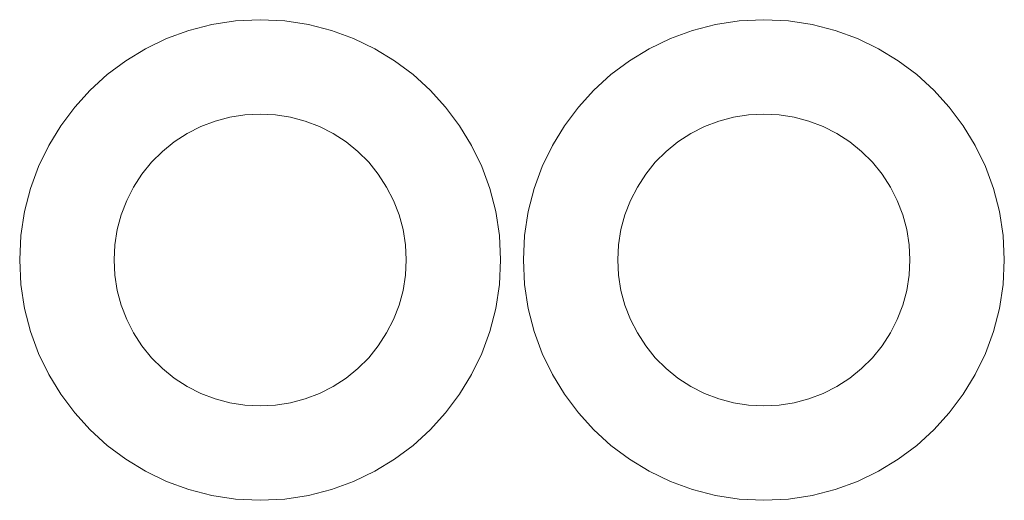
# Model space of a CAD drawing. Header units: millimetres. Extents: x -198 to 278, y -321 to 286.
# Tile 2 of 256: x -198 to -117, y -243 to -204. Entities that reach past the tile are written whole.
import ezdxf

# ---------------------------------------------------------------- set-up
doc = ezdxf.new("R2010")
doc.units = ezdxf.units.MM
doc.header["$MEASUREMENT"] = 0
doc.layers.add('Layer 1', color=7, linetype='Continuous')

msp = doc.modelspace()

# ---------------------------------------------------------------- linework, layer by layer
at = {"layer": 'Layer 1', "color": 175, "lineweight": 9}
for points, knots in [([(-180.3502, -203.8799), (-180.3502, -203.8799), (-182.3094, -204.1797), (-182.3094, -204.1797), (-182.3094, -204.1797), (-184.2011, -204.6673), (-184.2011, -204.6673), (-184.2011, -204.6673), (-186.0151, -205.3325), (-186.0151, -205.3325), (-186.0151, -205.3325), (-187.7415, -206.1654), (-187.7415, -206.1654), (-187.7415, -206.1654), (-189.3702, -207.1559), (-189.3702, -207.1559), (-189.3702, -207.1559), (-190.8914, -208.2941), (-190.8914, -208.2941), (-190.8914, -208.2941), (-192.2949, -209.57), (-192.2949, -209.57), (-192.2949, -209.57), (-193.5707, -210.9735), (-193.5707, -210.9735), (-193.5707, -210.9735), (-194.7089, -212.4946), (-194.7089, -212.4946), (-194.7089, -212.4946), (-195.6995, -214.1234), (-195.6995, -214.1234), (-195.6995, -214.1234), (-196.5324, -215.8498), (-196.5324, -215.8498), (-196.5324, -215.8498), (-197.1976, -217.6638), (-197.1976, -217.6638), (-197.1976, -217.6638), (-197.6851, -219.5554), (-197.6851, -219.5554), (-197.6851, -219.5554), (-197.985, -221.5147), (-197.985, -221.5147), (-197.985, -221.5147), (-198.0872, -223.5315), (-198.0872, -223.5315), (-198.0872, -223.5315), (-197.985, -225.5484), (-197.985, -225.5484), (-197.985, -225.5484), (-197.6851, -227.5076), (-197.6851, -227.5076), (-197.6851, -227.5076), (-197.1976, -229.3992), (-197.1976, -229.3992), (-197.1976, -229.3992), (-196.5324, -231.2132), (-196.5324, -231.2132), (-196.5324, -231.2132), (-195.6995, -232.9396), (-195.6995, -232.9396), (-195.6995, -232.9396), (-194.7089, -234.5684), (-194.7089, -234.5684), (-194.7089, -234.5684), (-193.5707, -236.0896), (-193.5707, -236.0896), (-193.5707, -236.0896), (-192.2949, -237.4931), (-192.2949, -237.4931), (-192.2949, -237.4931), (-190.8914, -238.7689), (-190.8914, -238.7689), (-190.8914, -238.7689), (-189.3702, -239.9071), (-189.3702, -239.9071), (-189.3702, -239.9071), (-187.7415, -240.8977), (-187.7415, -240.8977), (-187.7415, -240.8977), (-186.0151, -241.7305), (-186.0151, -241.7305), (-186.0151, -241.7305), (-184.2011, -242.3958), (-184.2011, -242.3958), (-184.2011, -242.3958), (-182.3094, -242.8833), (-182.3094, -242.8833), (-182.3094, -242.8833), (-180.3502, -243.1832), (-180.3502, -243.1832), (-180.3502, -243.1832), (-178.3333, -243.2854), (-178.3333, -243.2854), (-178.3333, -243.2854), (-176.3165, -243.1832), (-176.3165, -243.1832), (-176.3165, -243.1832), (-174.3573, -242.8833), (-174.3573, -242.8833), (-174.3573, -242.8833), (-172.4656, -242.3958), (-172.4656, -242.3958), (-172.4656, -242.3958), (-170.6516, -241.7305), (-170.6516, -241.7305), (-170.6516, -241.7305), (-168.9252, -240.8977), (-168.9252, -240.8977), (-168.9252, -240.8977), (-167.2965, -239.9071), (-167.2965, -239.9071), (-167.2965, -239.9071), (-165.7753, -238.7689), (-165.7753, -238.7689), (-165.7753, -238.7689), (-164.3718, -237.4931), (-164.3718, -237.4931), (-164.3718, -237.4931), (-163.096, -236.0896), (-163.096, -236.0896), (-163.096, -236.0896), (-161.9578, -234.5684), (-161.9578, -234.5684), (-161.9578, -234.5684), (-160.9672, -232.9396), (-160.9672, -232.9396), (-160.9672, -232.9396), (-160.1343, -231.2132), (-160.1343, -231.2132), (-160.1343, -231.2132), (-159.4691, -229.3992), (-159.4691, -229.3992), (-159.4691, -229.3992), (-158.9816, -227.5076), (-158.9816, -227.5076), (-158.9816, -227.5076), (-158.6817, -225.5484), (-158.6817, -225.5484), (-158.6817, -225.5484), (-158.5795, -223.5315), (-158.5795, -223.5315), (-158.5795, -223.5315), (-158.6817, -221.5147), (-158.6817, -221.5147), (-158.6817, -221.5147), (-158.9816, -219.5554), (-158.9816, -219.5554), (-158.9816, -219.5554), (-159.4691, -217.6638), (-159.4691, -217.6638), (-159.4691, -217.6638), (-160.1343, -215.8498), (-160.1343, -215.8498), (-160.1343, -215.8498), (-160.9672, -214.1234), (-160.9672, -214.1234), (-160.9672, -214.1234), (-161.9578, -212.4946), (-161.9578, -212.4946), (-161.9578, -212.4946), (-163.096, -210.9735), (-163.096, -210.9735), (-163.096, -210.9735), (-164.3718, -209.57), (-164.3718, -209.57), (-164.3718, -209.57), (-165.7753, -208.2941), (-165.7753, -208.2941), (-165.7753, -208.2941), (-167.2965, -207.1559), (-167.2965, -207.1559), (-167.2965, -207.1559), (-168.9252, -206.1654), (-168.9252, -206.1654), (-168.9252, -206.1654), (-170.6516, -205.3325), (-170.6516, -205.3325), (-170.6516, -205.3325), (-172.4656, -204.6673), (-172.4656, -204.6673), (-172.4656, -204.6673), (-174.3573, -204.1797), (-174.3573, -204.1797), (-174.3573, -204.1797), (-176.3165, -203.8799), (-176.3165, -203.8799), (-176.3165, -203.8799), (-178.3333, -203.7777), (-178.3333, -203.7777), (-178.3333, -203.7777), (-180.3502, -203.8799), (-180.3502, -203.8799)], [0, 0, 0, 0, 0.015625, 0.015625, 0.015625, 0.03125, 0.03125, 0.03125, 0.046875, 0.046875, 0.046875, 0.0625, 0.0625, 0.0625, 0.078125, 0.078125, 0.078125, 0.09375, 0.09375, 0.09375, 0.109375, 0.109375, 0.109375, 0.125, 0.125, 0.125, 0.140625, 0.140625, 0.140625, 0.15625, 0.15625, 0.15625, 0.171875, 0.171875, 0.171875, 0.1875, 0.1875, 0.1875, 0.203125, 0.203125, 0.203125, 0.21875, 0.21875, 0.21875, 0.234375, 0.234375, 0.234375, 0.25, 0.25, 0.25, 0.265625, 0.265625, 0.265625, 0.28125, 0.28125, 0.28125, 0.296875, 0.296875, 0.296875, 0.3125, 0.3125, 0.3125, 0.328125, 0.328125, 0.328125, 0.34375, 0.34375, 0.34375, 0.359375, 0.359375, 0.359375, 0.375, 0.375, 0.375, 0.390625, 0.390625, 0.390625, 0.40625, 0.40625, 0.40625, 0.421875, 0.421875, 0.421875, 0.4375, 0.4375, 0.4375, 0.453125, 0.453125, 0.453125, 0.46875, 0.46875, 0.46875, 0.484375, 0.484375, 0.484375, 0.5, 0.5, 0.5, 0.515625, 0.515625, 0.515625, 0.53125, 0.53125, 0.53125, 0.546875, 0.546875, 0.546875, 0.5625, 0.5625, 0.5625, 0.578125, 0.578125, 0.578125, 0.59375, 0.59375, 0.59375, 0.609375, 0.609375, 0.609375, 0.625, 0.625, 0.625, 0.640625, 0.640625, 0.640625, 0.65625, 0.65625, 0.65625, 0.671875, 0.671875, 0.671875, 0.6875, 0.6875, 0.6875, 0.703125, 0.703125, 0.703125, 0.71875, 0.71875, 0.71875, 0.734375, 0.734375, 0.734375, 0.75, 0.75, 0.75, 0.765625, 0.765625, 0.765625, 0.78125, 0.78125, 0.78125, 0.796875, 0.796875, 0.796875, 0.8125, 0.8125, 0.8125, 0.828125, 0.828125, 0.828125, 0.84375, 0.84375, 0.84375, 0.859375, 0.859375, 0.859375, 0.875, 0.875, 0.875, 0.890625, 0.890625, 0.890625, 0.90625, 0.90625, 0.90625, 0.921875, 0.921875, 0.921875, 0.9375, 0.9375, 0.9375, 0.953125, 0.953125, 0.953125, 0.96875, 0.96875, 0.96875, 0.984375, 0.984375, 0.984375, 1, 1, 1, 1]), ([(-129.2716, -205.3325), (-129.2716, -205.3325), (-131.0856, -204.6673), (-131.0856, -204.6673), (-131.0856, -204.6673), (-132.9773, -204.1797), (-132.9773, -204.1797), (-132.9773, -204.1797), (-134.9365, -203.8799), (-134.9365, -203.8799), (-134.9365, -203.8799), (-136.9533, -203.7777), (-136.9533, -203.7777), (-136.9533, -203.7777), (-138.9702, -203.8799), (-138.9702, -203.8799), (-138.9702, -203.8799), (-140.9294, -204.1797), (-140.9294, -204.1797), (-140.9294, -204.1797), (-142.8211, -204.6673), (-142.8211, -204.6673), (-142.8211, -204.6673), (-144.6351, -205.3325), (-144.6351, -205.3325), (-144.6351, -205.3325), (-146.3615, -206.1654), (-146.3615, -206.1654), (-146.3615, -206.1654), (-147.9902, -207.1559), (-147.9902, -207.1559), (-147.9902, -207.1559), (-149.5114, -208.2941), (-149.5114, -208.2941), (-149.5114, -208.2941), (-150.9149, -209.57), (-150.9149, -209.57), (-150.9149, -209.57), (-152.1907, -210.9735), (-152.1907, -210.9735), (-152.1907, -210.9735), (-153.3289, -212.4946), (-153.3289, -212.4946), (-153.3289, -212.4946), (-154.3195, -214.1234), (-154.3195, -214.1234), (-154.3195, -214.1234), (-155.1524, -215.8498), (-155.1524, -215.8498), (-155.1524, -215.8498), (-155.8176, -217.6638), (-155.8176, -217.6638), (-155.8176, -217.6638), (-156.3051, -219.5554), (-156.3051, -219.5554), (-156.3051, -219.5554), (-156.605, -221.5147), (-156.605, -221.5147), (-156.605, -221.5147), (-156.7072, -223.5315), (-156.7072, -223.5315), (-156.7072, -223.5315), (-156.605, -225.5484), (-156.605, -225.5484), (-156.605, -225.5484), (-156.3051, -227.5076), (-156.3051, -227.5076), (-156.3051, -227.5076), (-155.8176, -229.3992), (-155.8176, -229.3992), (-155.8176, -229.3992), (-155.1524, -231.2132), (-155.1524, -231.2132), (-155.1524, -231.2132), (-154.3195, -232.9396), (-154.3195, -232.9396), (-154.3195, -232.9396), (-153.3289, -234.5684), (-153.3289, -234.5684), (-153.3289, -234.5684), (-152.1907, -236.0896), (-152.1907, -236.0896), (-152.1907, -236.0896), (-150.9149, -237.4931), (-150.9149, -237.4931), (-150.9149, -237.4931), (-149.5114, -238.7689), (-149.5114, -238.7689), (-149.5114, -238.7689), (-147.9902, -239.9071), (-147.9902, -239.9071), (-147.9902, -239.9071), (-146.3615, -240.8977), (-146.3615, -240.8977), (-146.3615, -240.8977), (-144.6351, -241.7305), (-144.6351, -241.7305), (-144.6351, -241.7305), (-142.8211, -242.3958), (-142.8211, -242.3958), (-142.8211, -242.3958), (-140.9294, -242.8833), (-140.9294, -242.8833), (-140.9294, -242.8833), (-138.9702, -243.1832), (-138.9702, -243.1832), (-138.9702, -243.1832), (-136.9533, -243.2854), (-136.9533, -243.2854), (-136.9533, -243.2854), (-134.9365, -243.1832), (-134.9365, -243.1832), (-134.9365, -243.1832), (-132.9773, -242.8833), (-132.9773, -242.8833), (-132.9773, -242.8833), (-131.0856, -242.3958), (-131.0856, -242.3958), (-131.0856, -242.3958), (-129.2716, -241.7305), (-129.2716, -241.7305), (-129.2716, -241.7305), (-127.5452, -240.8977), (-127.5452, -240.8977), (-127.5452, -240.8977), (-125.9165, -239.9071), (-125.9165, -239.9071), (-125.9165, -239.9071), (-124.3953, -238.7689), (-124.3953, -238.7689), (-124.3953, -238.7689), (-122.9918, -237.4931), (-122.9918, -237.4931), (-122.9918, -237.4931), (-121.716, -236.0896), (-121.716, -236.0896), (-121.716, -236.0896), (-120.5778, -234.5684), (-120.5778, -234.5684), (-120.5778, -234.5684), (-119.5872, -232.9396), (-119.5872, -232.9396), (-119.5872, -232.9396), (-118.7543, -231.2132), (-118.7543, -231.2132), (-118.7543, -231.2132), (-118.0891, -229.3992), (-118.0891, -229.3992), (-118.0891, -229.3992), (-117.6016, -227.5076), (-117.6016, -227.5076), (-117.6016, -227.5076), (-117.3017, -225.5484), (-117.3017, -225.5484), (-117.3017, -225.5484), (-117.1995, -223.5315), (-117.1995, -223.5315), (-117.1995, -223.5315), (-117.3017, -221.5147), (-117.3017, -221.5147), (-117.3017, -221.5147), (-117.6016, -219.5554), (-117.6016, -219.5554), (-117.6016, -219.5554), (-118.0891, -217.6638), (-118.0891, -217.6638), (-118.0891, -217.6638), (-118.7543, -215.8498), (-118.7543, -215.8498), (-118.7543, -215.8498), (-119.5872, -214.1234), (-119.5872, -214.1234), (-119.5872, -214.1234), (-120.5778, -212.4946), (-120.5778, -212.4946), (-120.5778, -212.4946), (-121.716, -210.9735), (-121.716, -210.9735), (-121.716, -210.9735), (-122.9918, -209.57), (-122.9918, -209.57), (-122.9918, -209.57), (-124.3953, -208.2941), (-124.3953, -208.2941), (-124.3953, -208.2941), (-125.9165, -207.1559), (-125.9165, -207.1559), (-125.9165, -207.1559), (-127.5452, -206.1654), (-127.5452, -206.1654), (-127.5452, -206.1654), (-129.2716, -205.3325), (-129.2716, -205.3325)], [0, 0, 0, 0, 0.015625, 0.015625, 0.015625, 0.03125, 0.03125, 0.03125, 0.046875, 0.046875, 0.046875, 0.0625, 0.0625, 0.0625, 0.078125, 0.078125, 0.078125, 0.09375, 0.09375, 0.09375, 0.109375, 0.109375, 0.109375, 0.125, 0.125, 0.125, 0.140625, 0.140625, 0.140625, 0.15625, 0.15625, 0.15625, 0.171875, 0.171875, 0.171875, 0.1875, 0.1875, 0.1875, 0.203125, 0.203125, 0.203125, 0.21875, 0.21875, 0.21875, 0.234375, 0.234375, 0.234375, 0.25, 0.25, 0.25, 0.265625, 0.265625, 0.265625, 0.28125, 0.28125, 0.28125, 0.296875, 0.296875, 0.296875, 0.3125, 0.3125, 0.3125, 0.328125, 0.328125, 0.328125, 0.34375, 0.34375, 0.34375, 0.359375, 0.359375, 0.359375, 0.375, 0.375, 0.375, 0.390625, 0.390625, 0.390625, 0.40625, 0.40625, 0.40625, 0.421875, 0.421875, 0.421875, 0.4375, 0.4375, 0.4375, 0.453125, 0.453125, 0.453125, 0.46875, 0.46875, 0.46875, 0.484375, 0.484375, 0.484375, 0.5, 0.5, 0.5, 0.515625, 0.515625, 0.515625, 0.53125, 0.53125, 0.53125, 0.546875, 0.546875, 0.546875, 0.5625, 0.5625, 0.5625, 0.578125, 0.578125, 0.578125, 0.59375, 0.59375, 0.59375, 0.609375, 0.609375, 0.609375, 0.625, 0.625, 0.625, 0.640625, 0.640625, 0.640625, 0.65625, 0.65625, 0.65625, 0.671875, 0.671875, 0.671875, 0.6875, 0.6875, 0.6875, 0.703125, 0.703125, 0.703125, 0.71875, 0.71875, 0.71875, 0.734375, 0.734375, 0.734375, 0.75, 0.75, 0.75, 0.765625, 0.765625, 0.765625, 0.78125, 0.78125, 0.78125, 0.796875, 0.796875, 0.796875, 0.8125, 0.8125, 0.8125, 0.828125, 0.828125, 0.828125, 0.84375, 0.84375, 0.84375, 0.859375, 0.859375, 0.859375, 0.875, 0.875, 0.875, 0.890625, 0.890625, 0.890625, 0.90625, 0.90625, 0.90625, 0.921875, 0.921875, 0.921875, 0.9375, 0.9375, 0.9375, 0.953125, 0.953125, 0.953125, 0.96875, 0.96875, 0.96875, 0.984375, 0.984375, 0.984375, 1, 1, 1, 1]), ([(-185.3868, -213.8233), (-185.3868, -213.8233), (-184.3333, -213.1392), (-184.3333, -213.1392), (-184.3333, -213.1392), (-183.2142, -212.569), (-183.2142, -212.569), (-183.2142, -212.569), (-182.0415, -212.1188), (-182.0415, -212.1188), (-182.0415, -212.1188), (-180.8283, -211.7938), (-180.8283, -211.7938), (-180.8283, -211.7938), (-179.5877, -211.5973), (-179.5877, -211.5973), (-179.5877, -211.5973), (-178.3333, -211.5315), (-178.3333, -211.5315), (-178.3333, -211.5315), (-177.079, -211.5973), (-177.079, -211.5973), (-177.079, -211.5973), (-175.8384, -211.7938), (-175.8384, -211.7938), (-175.8384, -211.7938), (-174.6251, -212.1188), (-174.6251, -212.1188), (-174.6251, -212.1188), (-173.4525, -212.569), (-173.4525, -212.569), (-173.4525, -212.569), (-172.3333, -213.1392), (-172.3333, -213.1392), (-172.3333, -213.1392), (-171.2799, -213.8233), (-171.2799, -213.8233), (-171.2799, -213.8233), (-170.3038, -214.6138), (-170.3038, -214.6138), (-170.3038, -214.6138), (-169.4156, -215.502), (-169.4156, -215.502), (-169.4156, -215.502), (-168.6251, -216.4781), (-168.6251, -216.4781), (-168.6251, -216.4781), (-167.941, -217.5315), (-167.941, -217.5315), (-167.941, -217.5315), (-167.3708, -218.6507), (-167.3708, -218.6507), (-167.3708, -218.6507), (-166.9207, -219.8233), (-166.9207, -219.8233), (-166.9207, -219.8233), (-166.5956, -221.0366), (-166.5956, -221.0366), (-166.5956, -221.0366), (-166.3991, -222.2772), (-166.3991, -222.2772), (-166.3991, -222.2772), (-166.3333, -223.5315), (-166.3333, -223.5315), (-166.3333, -223.5315), (-166.3991, -224.7859), (-166.3991, -224.7859), (-166.3991, -224.7859), (-166.5956, -226.0265), (-166.5956, -226.0265), (-166.5956, -226.0265), (-166.9207, -227.2397), (-166.9207, -227.2397), (-166.9207, -227.2397), (-167.3708, -228.4124), (-167.3708, -228.4124), (-167.3708, -228.4124), (-167.941, -229.5315), (-167.941, -229.5315), (-167.941, -229.5315), (-168.6251, -230.5849), (-168.6251, -230.5849), (-168.6251, -230.5849), (-169.4156, -231.5611), (-169.4156, -231.5611), (-169.4156, -231.5611), (-170.3038, -232.4493), (-170.3038, -232.4493), (-170.3038, -232.4493), (-171.2799, -233.2397), (-171.2799, -233.2397), (-171.2799, -233.2397), (-172.3333, -233.9238), (-172.3333, -233.9238), (-172.3333, -233.9238), (-173.4525, -234.4941), (-173.4525, -234.4941), (-173.4525, -234.4941), (-174.6251, -234.9442), (-174.6251, -234.9442), (-174.6251, -234.9442), (-175.8384, -235.2693), (-175.8384, -235.2693), (-175.8384, -235.2693), (-177.079, -235.4658), (-177.079, -235.4658), (-177.079, -235.4658), (-178.3333, -235.5315), (-178.3333, -235.5315), (-178.3333, -235.5315), (-179.5877, -235.4658), (-179.5877, -235.4658), (-179.5877, -235.4658), (-180.8283, -235.2693), (-180.8283, -235.2693), (-180.8283, -235.2693), (-182.0415, -234.9442), (-182.0415, -234.9442), (-182.0415, -234.9442), (-183.2142, -234.4941), (-183.2142, -234.4941), (-183.2142, -234.4941), (-184.3333, -233.9238), (-184.3333, -233.9238), (-184.3333, -233.9238), (-185.3868, -233.2397), (-185.3868, -233.2397), (-185.3868, -233.2397), (-186.3629, -232.4493), (-186.3629, -232.4493), (-186.3629, -232.4493), (-187.2511, -231.5611), (-187.2511, -231.5611), (-187.2511, -231.5611), (-188.0415, -230.5849), (-188.0415, -230.5849), (-188.0415, -230.5849), (-188.7256, -229.5315), (-188.7256, -229.5315), (-188.7256, -229.5315), (-189.2959, -228.4124), (-189.2959, -228.4124), (-189.2959, -228.4124), (-189.746, -227.2397), (-189.746, -227.2397), (-189.746, -227.2397), (-190.0711, -226.0265), (-190.0711, -226.0265), (-190.0711, -226.0265), (-190.2676, -224.7859), (-190.2676, -224.7859), (-190.2676, -224.7859), (-190.3333, -223.5315), (-190.3333, -223.5315), (-190.3333, -223.5315), (-190.2676, -222.2772), (-190.2676, -222.2772), (-190.2676, -222.2772), (-190.0711, -221.0366), (-190.0711, -221.0366), (-190.0711, -221.0366), (-189.746, -219.8233), (-189.746, -219.8233), (-189.746, -219.8233), (-189.2959, -218.6507), (-189.2959, -218.6507), (-189.2959, -218.6507), (-188.7256, -217.5315), (-188.7256, -217.5315), (-188.7256, -217.5315), (-188.0415, -216.4781), (-188.0415, -216.4781), (-188.0415, -216.4781), (-187.2511, -215.502), (-187.2511, -215.502), (-187.2511, -215.502), (-186.3629, -214.6138), (-186.3629, -214.6138), (-186.3629, -214.6138), (-185.3868, -213.8233), (-185.3868, -213.8233)], [0, 0, 0, 0, 0.0166667, 0.0166667, 0.0166667, 0.0333333, 0.0333333, 0.0333333, 0.05, 0.05, 0.05, 0.0666667, 0.0666667, 0.0666667, 0.0833333, 0.0833333, 0.0833333, 0.1, 0.1, 0.1, 0.1166667, 0.1166667, 0.1166667, 0.1333333, 0.1333333, 0.1333333, 0.15, 0.15, 0.15, 0.1666667, 0.1666667, 0.1666667, 0.1833333, 0.1833333, 0.1833333, 0.2, 0.2, 0.2, 0.2166667, 0.2166667, 0.2166667, 0.2333333, 0.2333333, 0.2333333, 0.25, 0.25, 0.25, 0.2666667, 0.2666667, 0.2666667, 0.2833333, 0.2833333, 0.2833333, 0.3, 0.3, 0.3, 0.3166667, 0.3166667, 0.3166667, 0.3333333, 0.3333333, 0.3333333, 0.35, 0.35, 0.35, 0.3666667, 0.3666667, 0.3666667, 0.3833333, 0.3833333, 0.3833333, 0.4, 0.4, 0.4, 0.4166667, 0.4166667, 0.4166667, 0.4333333, 0.4333333, 0.4333333, 0.45, 0.45, 0.45, 0.4666667, 0.4666667, 0.4666667, 0.4833333, 0.4833333, 0.4833333, 0.5, 0.5, 0.5, 0.5166667, 0.5166667, 0.5166667, 0.5333333, 0.5333333, 0.5333333, 0.55, 0.55, 0.55, 0.5666667, 0.5666667, 0.5666667, 0.5833333, 0.5833333, 0.5833333, 0.6, 0.6, 0.6, 0.6166667, 0.6166667, 0.6166667, 0.6333333, 0.6333333, 0.6333333, 0.65, 0.65, 0.65, 0.6666667, 0.6666667, 0.6666667, 0.6833333, 0.6833333, 0.6833333, 0.7, 0.7, 0.7, 0.7166667, 0.7166667, 0.7166667, 0.7333333, 0.7333333, 0.7333333, 0.75, 0.75, 0.75, 0.7666667, 0.7666667, 0.7666667, 0.7833333, 0.7833333, 0.7833333, 0.8, 0.8, 0.8, 0.8166667, 0.8166667, 0.8166667, 0.8333333, 0.8333333, 0.8333333, 0.85, 0.85, 0.85, 0.8666667, 0.8666667, 0.8666667, 0.8833333, 0.8833333, 0.8833333, 0.9, 0.9, 0.9, 0.9166667, 0.9166667, 0.9166667, 0.9333333, 0.9333333, 0.9333333, 0.95, 0.95, 0.95, 0.9666667, 0.9666667, 0.9666667, 0.9833333, 0.9833333, 0.9833333, 1, 1, 1, 1]), ([(-127.2451, -216.4781), (-127.2451, -216.4781), (-126.561, -217.5315), (-126.561, -217.5315), (-126.561, -217.5315), (-125.9908, -218.6507), (-125.9908, -218.6507), (-125.9908, -218.6507), (-125.5407, -219.8233), (-125.5407, -219.8233), (-125.5407, -219.8233), (-125.2156, -221.0366), (-125.2156, -221.0366), (-125.2156, -221.0366), (-125.0191, -222.2772), (-125.0191, -222.2772), (-125.0191, -222.2772), (-124.9533, -223.5315), (-124.9533, -223.5315), (-124.9533, -223.5315), (-125.0191, -224.7859), (-125.0191, -224.7859), (-125.0191, -224.7859), (-125.2156, -226.0265), (-125.2156, -226.0265), (-125.2156, -226.0265), (-125.5407, -227.2397), (-125.5407, -227.2397), (-125.5407, -227.2397), (-125.9908, -228.4124), (-125.9908, -228.4124), (-125.9908, -228.4124), (-126.561, -229.5315), (-126.561, -229.5315), (-126.561, -229.5315), (-127.2451, -230.5849), (-127.2451, -230.5849), (-127.2451, -230.5849), (-128.0356, -231.5611), (-128.0356, -231.5611), (-128.0356, -231.5611), (-128.9238, -232.4493), (-128.9238, -232.4493), (-128.9238, -232.4493), (-129.8999, -233.2397), (-129.8999, -233.2397), (-129.8999, -233.2397), (-130.9533, -233.9238), (-130.9533, -233.9238), (-130.9533, -233.9238), (-132.0725, -234.4941), (-132.0725, -234.4941), (-132.0725, -234.4941), (-133.2451, -234.9442), (-133.2451, -234.9442), (-133.2451, -234.9442), (-134.4584, -235.2693), (-134.4584, -235.2693), (-134.4584, -235.2693), (-135.699, -235.4658), (-135.699, -235.4658), (-135.699, -235.4658), (-136.9533, -235.5315), (-136.9533, -235.5315), (-136.9533, -235.5315), (-138.2077, -235.4658), (-138.2077, -235.4658), (-138.2077, -235.4658), (-139.4483, -235.2693), (-139.4483, -235.2693), (-139.4483, -235.2693), (-140.6615, -234.9442), (-140.6615, -234.9442), (-140.6615, -234.9442), (-141.8342, -234.4941), (-141.8342, -234.4941), (-141.8342, -234.4941), (-142.9533, -233.9238), (-142.9533, -233.9238), (-142.9533, -233.9238), (-144.0068, -233.2397), (-144.0068, -233.2397), (-144.0068, -233.2397), (-144.9829, -232.4493), (-144.9829, -232.4493), (-144.9829, -232.4493), (-145.8711, -231.5611), (-145.8711, -231.5611), (-145.8711, -231.5611), (-146.6615, -230.5849), (-146.6615, -230.5849), (-146.6615, -230.5849), (-147.3456, -229.5315), (-147.3456, -229.5315), (-147.3456, -229.5315), (-147.9159, -228.4124), (-147.9159, -228.4124), (-147.9159, -228.4124), (-148.366, -227.2397), (-148.366, -227.2397), (-148.366, -227.2397), (-148.6911, -226.0265), (-148.6911, -226.0265), (-148.6911, -226.0265), (-148.8876, -224.7859), (-148.8876, -224.7859), (-148.8876, -224.7859), (-148.9533, -223.5315), (-148.9533, -223.5315), (-148.9533, -223.5315), (-148.8876, -222.2772), (-148.8876, -222.2772), (-148.8876, -222.2772), (-148.6911, -221.0366), (-148.6911, -221.0366), (-148.6911, -221.0366), (-148.366, -219.8233), (-148.366, -219.8233), (-148.366, -219.8233), (-147.9159, -218.6507), (-147.9159, -218.6507), (-147.9159, -218.6507), (-147.3456, -217.5315), (-147.3456, -217.5315), (-147.3456, -217.5315), (-146.6615, -216.4781), (-146.6615, -216.4781), (-146.6615, -216.4781), (-145.8711, -215.502), (-145.8711, -215.502), (-145.8711, -215.502), (-144.9829, -214.6138), (-144.9829, -214.6138), (-144.9829, -214.6138), (-144.0068, -213.8233), (-144.0068, -213.8233), (-144.0068, -213.8233), (-142.9533, -213.1392), (-142.9533, -213.1392), (-142.9533, -213.1392), (-141.8342, -212.569), (-141.8342, -212.569), (-141.8342, -212.569), (-140.6615, -212.1188), (-140.6615, -212.1188), (-140.6615, -212.1188), (-139.4483, -211.7938), (-139.4483, -211.7938), (-139.4483, -211.7938), (-138.2077, -211.5973), (-138.2077, -211.5973), (-138.2077, -211.5973), (-136.9533, -211.5315), (-136.9533, -211.5315), (-136.9533, -211.5315), (-135.699, -211.5973), (-135.699, -211.5973), (-135.699, -211.5973), (-134.4584, -211.7938), (-134.4584, -211.7938), (-134.4584, -211.7938), (-133.2451, -212.1188), (-133.2451, -212.1188), (-133.2451, -212.1188), (-132.0725, -212.569), (-132.0725, -212.569), (-132.0725, -212.569), (-130.9533, -213.1392), (-130.9533, -213.1392), (-130.9533, -213.1392), (-129.8999, -213.8233), (-129.8999, -213.8233), (-129.8999, -213.8233), (-128.9238, -214.6138), (-128.9238, -214.6138), (-128.9238, -214.6138), (-128.0356, -215.502), (-128.0356, -215.502), (-128.0356, -215.502), (-127.2451, -216.4781), (-127.2451, -216.4781)], [0, 0, 0, 0, 0.0166667, 0.0166667, 0.0166667, 0.0333333, 0.0333333, 0.0333333, 0.05, 0.05, 0.05, 0.0666667, 0.0666667, 0.0666667, 0.0833333, 0.0833333, 0.0833333, 0.1, 0.1, 0.1, 0.1166667, 0.1166667, 0.1166667, 0.1333333, 0.1333333, 0.1333333, 0.15, 0.15, 0.15, 0.1666667, 0.1666667, 0.1666667, 0.1833333, 0.1833333, 0.1833333, 0.2, 0.2, 0.2, 0.2166667, 0.2166667, 0.2166667, 0.2333333, 0.2333333, 0.2333333, 0.25, 0.25, 0.25, 0.2666667, 0.2666667, 0.2666667, 0.2833333, 0.2833333, 0.2833333, 0.3, 0.3, 0.3, 0.3166667, 0.3166667, 0.3166667, 0.3333333, 0.3333333, 0.3333333, 0.35, 0.35, 0.35, 0.3666667, 0.3666667, 0.3666667, 0.3833333, 0.3833333, 0.3833333, 0.4, 0.4, 0.4, 0.4166667, 0.4166667, 0.4166667, 0.4333333, 0.4333333, 0.4333333, 0.45, 0.45, 0.45, 0.4666667, 0.4666667, 0.4666667, 0.4833333, 0.4833333, 0.4833333, 0.5, 0.5, 0.5, 0.5166667, 0.5166667, 0.5166667, 0.5333333, 0.5333333, 0.5333333, 0.55, 0.55, 0.55, 0.5666667, 0.5666667, 0.5666667, 0.5833333, 0.5833333, 0.5833333, 0.6, 0.6, 0.6, 0.6166667, 0.6166667, 0.6166667, 0.6333333, 0.6333333, 0.6333333, 0.65, 0.65, 0.65, 0.6666667, 0.6666667, 0.6666667, 0.6833333, 0.6833333, 0.6833333, 0.7, 0.7, 0.7, 0.7166667, 0.7166667, 0.7166667, 0.7333333, 0.7333333, 0.7333333, 0.75, 0.75, 0.75, 0.7666667, 0.7666667, 0.7666667, 0.7833333, 0.7833333, 0.7833333, 0.8, 0.8, 0.8, 0.8166667, 0.8166667, 0.8166667, 0.8333333, 0.8333333, 0.8333333, 0.85, 0.85, 0.85, 0.8666667, 0.8666667, 0.8666667, 0.8833333, 0.8833333, 0.8833333, 0.9, 0.9, 0.9, 0.9166667, 0.9166667, 0.9166667, 0.9333333, 0.9333333, 0.9333333, 0.95, 0.95, 0.95, 0.9666667, 0.9666667, 0.9666667, 0.9833333, 0.9833333, 0.9833333, 1, 1, 1, 1])]:
    msp.add_open_spline(points, degree=3, knots=knots, dxfattribs=at)

doc.saveas('drawing.dxf')
